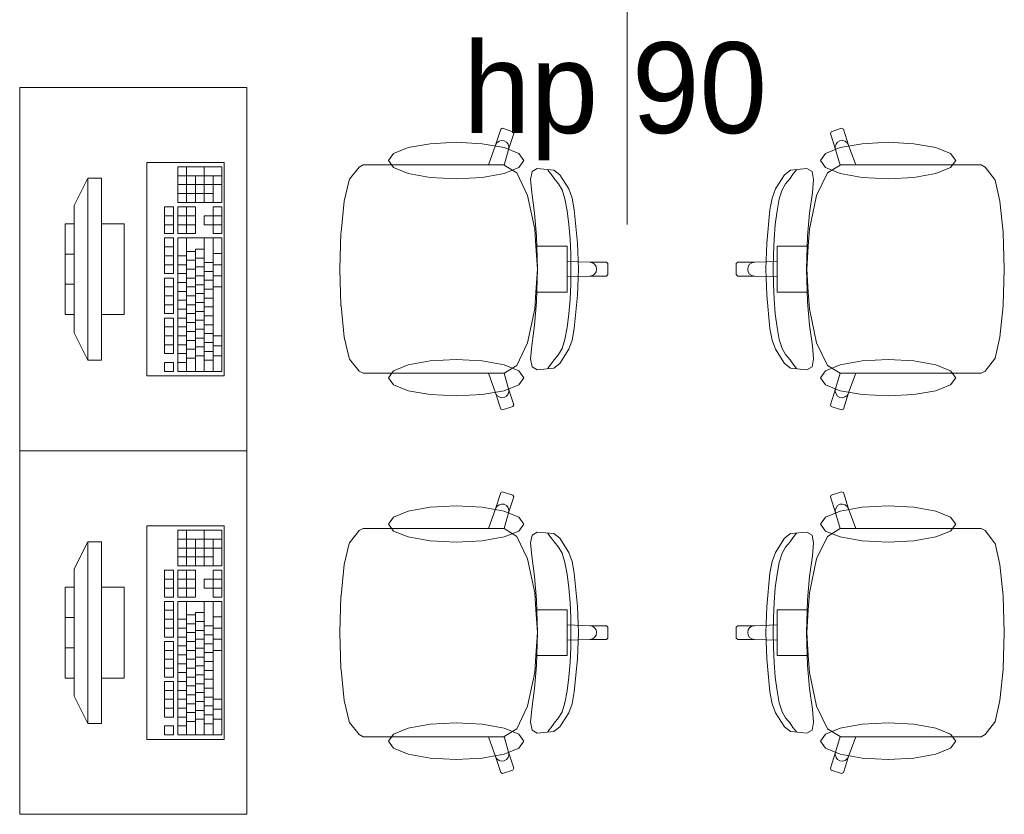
# Model space of a CAD drawing. Header units: millimetres. Extents: x -34676 to 172266, y 39940 to 476087.
# Tile 189 of 256: x 37997 to 40165, y 354893 to 356642. Entities that reach past the tile are written whole.
import ezdxf

# ---------------------------------------------------------------- set-up
doc = ezdxf.new("R2010")
doc.units = ezdxf.units.MM
doc.header["$MEASUREMENT"] = 0
for name, color, linetype in [('#podkład', 252, 'Continuous'), ('Wnętrze - Umeblowanie', 7, 'Continuous'), ('Znaczniki okien Archicada', 7, 'Continuous')]:
    doc.layers.add(name, color=color, linetype=linetype)
doc.styles.add('MtXpl_Arial3', font='txt', dxfattribs={"height": 0.2})

# ---------------------------------------------------------------- blocks, each defined once
blk = doc.blocks.new('kjghgg')
at = {"layer": 'Wnętrze - Umeblowanie', "color": 252, "linetype": 'Continuous', "lineweight": 13, "ltscale": 100}
for p, q in [((-106388.6, 480980.1), (-106388.6, 481780.1)), ((-106388.6, 481780.1), (-105888.6, 481780.1)), ((-105888.6, 481780.1), (-105888.6, 480980.1)), ((-105340.7, 481652.8), (-105329.3, 481688.2)), ((-105329.3, 481688.2), (-105325.5, 481690.1)), ((-105325.5, 481690.1), (-105302.8, 481682.6)), ((-105302.8, 481682.6), (-105300.8, 481678.8)), ((-104601.6, 481682.6), (-104603.6, 481678.8)), ((-104578.9, 481690.1), (-104601.6, 481682.6)), ((-104575.1, 481688.2), (-104578.9, 481690.1)), ((-104563.7, 481652.8), (-104575.1, 481688.2)), ((-105337.8, 481657.9), (-105333.3, 481661.5)), ((-105333.3, 481661.5), (-105327.6, 481663.1)), ((-105327.6, 481663.1), (-105321.8, 481662.5)), ((-105321.8, 481662.5), (-105316.8, 481659.6)), ((-105300.8, 481678.8), (-105312.2, 481643.4)), ((-104603.6, 481678.8), (-104592.2, 481643.4)), ((-104582.6, 481662.5), (-104587.7, 481659.6)), ((-104576.8, 481663.1), (-104582.6, 481662.5)), ((-104571.2, 481661.5), (-104576.8, 481663.1)), ((-104566.6, 481657.9), (-104571.2, 481661.5)), ((-105565.4, 481634.5), (-105533.1, 481647.6)), ((-105533.1, 481647.6), (-105484.7, 481656.3)), ((-105484.7, 481656.3), (-105427.7, 481659.4)), ((-105427.7, 481659.4), (-105370.7, 481656.3)), ((-105370.7, 481656.3), (-105322.3, 481647.6)), ((-105356.4, 481609.4), (-105340.7, 481652.8)), ((-105340.7, 481652.8), (-105337.8, 481657.9)), ((-105322.3, 481647.6), (-105290, 481634.5)), ((-105312.2, 481643.4), (-105321.9, 481609.3)), ((-105316.8, 481659.6), (-105313.1, 481654.9)), ((-105313.1, 481654.9), (-105311.6, 481649.3)), ((-105311.6, 481649.3), (-105312.2, 481643.4)), ((-104582.1, 481647.6), (-104614.4, 481634.5)), ((-104591.3, 481654.9), (-104592.9, 481649.3)), ((-104592.9, 481649.3), (-104592.2, 481643.4)), ((-104592.2, 481643.4), (-104582.5, 481609.3)), ((-104587.7, 481659.6), (-104591.3, 481654.9)), ((-104533.7, 481656.3), (-104582.1, 481647.6)), ((-104563.7, 481652.8), (-104566.6, 481657.9)), ((-104548, 481609.4), (-104563.7, 481652.8)), ((-104476.7, 481659.4), (-104533.7, 481656.3)), ((-104419.7, 481656.3), (-104476.7, 481659.4)), ((-104371.3, 481647.6), (-104419.7, 481656.3)), ((-104339, 481634.5), (-104371.3, 481647.6)), ((-105576.7, 481619.1), (-105565.4, 481634.5)), ((-105565.4, 481603.7), (-105576.7, 481619.1)), ((-105290, 481634.5), (-105278.7, 481619.1)), ((-105278.7, 481619.1), (-105290, 481603.7)), ((-104614.4, 481634.5), (-104625.7, 481619.1)), ((-104625.7, 481619.1), (-104614.4, 481603.7)), ((-104327.7, 481619.1), (-104339, 481634.5)), ((-104339, 481603.7), (-104327.7, 481619.1)), ((-105938.6, 481615.1), (-106108.6, 481615.1)), ((-106108.6, 481615.1), (-106108.6, 481145.1)), ((-105943.5, 481605.3), (-106040.5, 481605.3)), ((-106040.5, 481605.3), (-106040.5, 481527)), ((-106021.1, 481527), (-106021.1, 481605.3)), ((-105982.3, 481527), (-105982.3, 481605.3)), ((-105943.5, 481527), (-105943.5, 481605.3)), ((-105938.6, 481145.1), (-105938.6, 481615.1)), ((-105662.4, 481578), (-105641.2, 481604.8)), ((-105641.2, 481604.8), (-105632.6, 481609.4)), ((-105632.6, 481609.4), (-105601.6, 481609.4)), ((-105601.6, 481609.4), (-105565.5, 481609.4)), ((-105565.5, 481609.4), (-105356.4, 481609.4)), ((-105533.1, 481590.7), (-105565.4, 481603.7)), ((-105322.1, 481609.4), (-105356.4, 481609.4)), ((-105290, 481603.7), (-105322.3, 481590.7)), ((-105322.1, 481609.4), (-105321.9, 481609.3)), ((-105321.9, 481609.3), (-105294.1, 481591.9)), ((-105260.5, 481594.8), (-105249, 481601.5)), ((-105249, 481601.5), (-105212.9, 481598.2)), ((-105223.4, 481595.1), (-105226.1, 481598.9)), ((-105218.3, 481588.9), (-105223.4, 481595.1)), ((-105212.9, 481598.2), (-105199.7, 481587.7)), ((-104691.5, 481598.2), (-104704.7, 481587.7)), ((-104655.4, 481601.5), (-104691.5, 481598.2)), ((-104686.1, 481588.9), (-104681, 481595.1)), ((-104681, 481595.1), (-104678.4, 481598.9)), ((-104643.9, 481594.8), (-104655.4, 481601.5)), ((-104614.4, 481603.7), (-104582.1, 481590.7)), ((-104582.5, 481609.3), (-104610.3, 481591.9)), ((-104582.3, 481609.4), (-104582.5, 481609.3)), ((-104582.3, 481609.4), (-104548, 481609.4)), ((-104338.9, 481609.4), (-104548, 481609.4)), ((-104371.3, 481590.7), (-104339, 481603.7)), ((-104302.9, 481609.4), (-104338.9, 481609.4)), ((-104271.8, 481609.4), (-104302.9, 481609.4)), ((-104263.2, 481604.8), (-104271.8, 481609.4)), ((-104242.1, 481578), (-104263.2, 481604.8)), ((-106238.6, 481580.1), (-106268.6, 481520.1)), ((-106208.6, 481580.1), (-106238.6, 481580.1)), ((-106238.6, 481580.1), (-106238.6, 481180.1)), ((-106208.6, 481180.1), (-106208.6, 481580.1)), ((-105943.5, 481585.7), (-106040.5, 481585.7)), ((-106001.7, 481527), (-106001.7, 481585.7)), ((-105962.9, 481527), (-105962.9, 481585.7)), ((-105673.9, 481530), (-105663.2, 481575.9)), ((-105663.2, 481575.9), (-105662.4, 481578)), ((-105484.7, 481581.9), (-105533.1, 481590.7)), ((-105427.7, 481578.9), (-105484.7, 481581.9)), ((-105370.7, 481581.9), (-105427.7, 481578.9)), ((-105322.3, 481590.7), (-105370.7, 481581.9)), ((-105294.1, 481591.9), (-105270.3, 481542.2)), ((-105263.6, 481577.6), (-105260.5, 481594.8)), ((-105261, 481548.7), (-105263.6, 481577.6)), ((-105212.1, 481579.8), (-105218.3, 481588.9)), ((-105202.1, 481568.1), (-105212.1, 481579.8)), ((-105199.7, 481587.7), (-105179.6, 481556.6)), ((-104704.7, 481587.7), (-104724.8, 481556.6)), ((-104702.3, 481568.1), (-104692.3, 481579.8)), ((-104692.3, 481579.8), (-104686.1, 481588.9)), ((-104640.8, 481577.6), (-104643.9, 481594.8)), ((-104643.4, 481548.7), (-104640.8, 481577.6)), ((-104610.3, 481591.9), (-104634.1, 481542.2)), ((-104582.1, 481590.7), (-104533.7, 481581.9)), ((-104533.7, 481581.9), (-104476.7, 481578.9)), ((-104476.7, 481578.9), (-104419.7, 481581.9)), ((-104419.7, 481581.9), (-104371.3, 481590.7)), ((-104241.2, 481575.9), (-104242.1, 481578)), ((-104230.5, 481530), (-104241.2, 481575.9)), ((-105943.5, 481566.2), (-106040.5, 481566.2)), ((-105194.4, 481554.9), (-105202.1, 481568.1)), ((-105188.1, 481534.6), (-105194.4, 481554.9)), ((-105179.6, 481556.6), (-105172.4, 481536.7)), ((-104724.8, 481556.6), (-104732, 481536.7)), ((-104716.3, 481534.6), (-104710, 481554.9)), ((-104710, 481554.9), (-104702.3, 481568.1)), ((-105962.9, 481546.6), (-106040.5, 481546.6)), ((-105270.3, 481542.2), (-105254.4, 481467.9)), ((-105255.1, 481503.3), (-105261, 481548.7)), ((-105183.2, 481508.6), (-105188.1, 481534.6)), ((-105172.4, 481536.7), (-105167.6, 481510.8)), ((-104732, 481536.7), (-104736.8, 481510.8)), ((-104721.2, 481508.6), (-104716.3, 481534.6)), ((-104634.1, 481542.2), (-104650, 481467.9)), ((-104649.3, 481503.3), (-104643.4, 481548.7)), ((-106268.6, 481240.1), (-106268.6, 481520.1)), ((-106050.2, 481517.2), (-106069.6, 481517.2)), ((-106069.6, 481517.2), (-106069.6, 481458.4)), ((-106050.2, 481458.4), (-106050.2, 481517.2)), ((-106040.5, 481527), (-105943.5, 481527)), ((-106001.7, 481517.2), (-106040.5, 481517.2)), ((-106040.5, 481517.2), (-106040.5, 481458.4)), ((-106021.1, 481458.4), (-106021.1, 481517.2)), ((-106001.7, 481458.4), (-106001.7, 481517.2)), ((-105943.5, 481517.2), (-105962.9, 481517.2)), ((-105962.9, 481517.2), (-105962.9, 481497.6)), ((-105943.5, 481458.4), (-105943.5, 481517.2)), ((-105681.1, 481461.2), (-105673.9, 481530)), ((-105179.5, 481478.7), (-105183.2, 481508.6)), ((-105167.6, 481510.8), (-105160.6, 481437.6)), ((-104736.8, 481510.8), (-104743.8, 481437.6)), ((-104724.9, 481478.7), (-104721.2, 481508.6)), ((-104223.3, 481461.2), (-104230.5, 481530)), ((-106050.2, 481497.6), (-106069.6, 481497.6)), ((-106001.7, 481497.6), (-106040.5, 481497.6)), ((-105962.9, 481497.6), (-105982.3, 481497.6)), ((-105982.3, 481497.6), (-105982.3, 481478)), ((-105943.5, 481497.6), (-105962.9, 481497.6)), ((-105962.9, 481478), (-105962.9, 481497.6)), ((-105250.5, 481452.4), (-105255.1, 481503.3)), ((-104653.9, 481452.4), (-104649.3, 481503.3)), ((-106268.6, 481480.1), (-106288.6, 481480.1)), ((-106288.6, 481480.1), (-106288.6, 481280.1)), ((-106268.6, 481280.1), (-106268.6, 481480.1)), ((-106158.6, 481480.1), (-106208.6, 481480.1)), ((-106208.6, 481480.1), (-106208.6, 481280.1)), ((-106158.6, 481280.1), (-106158.6, 481480.1)), ((-106050.2, 481478), (-106069.6, 481478)), ((-106001.7, 481478), (-106040.5, 481478)), ((-105982.3, 481478), (-105962.9, 481478)), ((-105962.9, 481478), (-105962.9, 481458.4)), ((-105943.5, 481478), (-105962.9, 481478)), ((-105254.4, 481467.9), (-105252, 481430.4)), ((-105176.9, 481446.2), (-105179.5, 481478.7)), ((-104727.5, 481446.2), (-104724.9, 481478.7)), ((-104650, 481467.9), (-104652.4, 481430.4)), ((-106069.6, 481458.4), (-106050.2, 481458.4)), ((-106050.2, 481448.7), (-106069.6, 481448.7)), ((-106069.6, 481448.7), (-106069.6, 481370.3)), ((-106050.2, 481370.3), (-106050.2, 481448.7)), ((-106040.5, 481458.4), (-106001.7, 481458.4)), ((-105943.5, 481448.7), (-106040.5, 481448.7)), ((-106040.5, 481448.7), (-106040.5, 481154.9)), ((-106021.1, 481154.9), (-106021.1, 481448.7)), ((-105982.3, 481154.9), (-105982.3, 481448.7)), ((-105962.9, 481458.4), (-105943.5, 481458.4)), ((-105962.9, 481154.9), (-105962.9, 481448.7)), ((-105943.5, 481154.9), (-105943.5, 481448.7)), ((-105683.6, 481380.1), (-105681.2, 481460.1)), ((-105681.2, 481460.1), (-105681.1, 481461.2)), ((-105248.2, 481380.1), (-105250.5, 481452.4)), ((-105175.5, 481412.8), (-105176.9, 481446.2)), ((-104728.9, 481412.8), (-104727.5, 481446.2)), ((-104656.3, 481380.1), (-104653.9, 481452.4)), ((-104223.2, 481460.1), (-104223.3, 481461.2)), ((-104220.8, 481380.1), (-104223.2, 481460.1)), ((-106050.2, 481429.1), (-106069.6, 481429.1)), ((-106001.7, 481154.9), (-106001.7, 481424.2)), ((-105982.3, 481424.2), (-106001.7, 481424.2)), ((-105252, 481430.4), (-105248.8, 481380.1)), ((-105252, 481430.4), (-105213.3, 481430.4)), ((-105213.3, 481430.4), (-105183.4, 481430.4)), ((-105183.4, 481430.4), (-105183.4, 481397)), ((-105160.6, 481437.6), (-105158.4, 481380.1)), ((-104743.8, 481437.6), (-104746, 481380.1)), ((-104691.1, 481430.4), (-104721, 481430.4)), ((-104721, 481430.4), (-104721, 481397)), ((-104652.4, 481430.4), (-104691.1, 481430.4)), ((-104652.4, 481430.4), (-104655.6, 481380.1)), ((-106268.6, 481413.4), (-106288.6, 481413.4)), ((-106050.2, 481409.5), (-106069.6, 481409.5)), ((-106021.1, 481409.5), (-106040.5, 481409.5)), ((-106001.7, 481419.3), (-106021.1, 481419.3)), ((-105982.3, 481404.6), (-106001.7, 481404.6)), ((-105943.5, 481414.4), (-105962.9, 481414.4)), ((-105175, 481380.1), (-105175.5, 481412.8)), ((-104729.4, 481380.1), (-104728.9, 481412.8)), ((-106050.2, 481389.9), (-106069.6, 481389.9)), ((-106021.1, 481389.9), (-106040.5, 481389.9)), ((-106001.7, 481399.7), (-106021.1, 481399.7)), ((-106001.7, 481380.1), (-106021.1, 481380.1)), ((-105982.3, 481385), (-106001.7, 481385)), ((-105962.9, 481394.8), (-105982.3, 481394.8)), ((-105943.5, 481389.9), (-105962.9, 481389.9)), ((-105683.6, 481380.1), (-105681.2, 481300.1)), ((-105252, 481329.8), (-105248.8, 481380.1)), ((-105248.2, 481380.1), (-105250.5, 481307.8)), ((-105183.4, 481397), (-105183.4, 481380.1)), ((-105183.4, 481397), (-105133.5, 481395.2)), ((-105183.4, 481363.2), (-105183.4, 481380.1)), ((-105175, 481380.1), (-105175.5, 481347.4)), ((-105160.6, 481322.6), (-105158.4, 481380.1)), ((-105133.5, 481395.2), (-105127.8, 481394.1)), ((-105133.5, 481395.2), (-105096.6, 481395.2)), ((-105127.8, 481394.1), (-105123, 481390.8)), ((-105123, 481390.8), (-105119.7, 481385.9)), ((-105119.7, 481385.9), (-105118.6, 481380.1)), ((-105119.7, 481374.3), (-105118.6, 481380.1)), ((-105096.6, 481395.2), (-105093.6, 481392.2)), ((-105093.6, 481392.2), (-105093.6, 481380.1)), ((-105093.6, 481368), (-105093.6, 481380.1)), ((-104807.8, 481395.2), (-104810.8, 481392.2)), ((-104810.8, 481392.2), (-104810.8, 481380.1)), ((-104810.8, 481368), (-104810.8, 481380.1)), ((-104770.9, 481395.2), (-104807.8, 481395.2)), ((-104784.7, 481385.9), (-104785.8, 481380.1)), ((-104784.7, 481374.3), (-104785.8, 481380.1)), ((-104781.5, 481390.8), (-104784.7, 481385.9)), ((-104776.6, 481394.1), (-104781.5, 481390.8)), ((-104770.9, 481395.2), (-104776.6, 481394.1)), ((-104721, 481397), (-104770.9, 481395.2)), ((-104743.8, 481322.6), (-104746, 481380.1)), ((-104729.4, 481380.1), (-104728.9, 481347.4)), ((-104721, 481397), (-104721, 481380.1)), ((-104721, 481363.2), (-104721, 481380.1)), ((-104656.3, 481380.1), (-104653.9, 481307.8)), ((-104652.4, 481329.8), (-104655.6, 481380.1)), ((-104220.8, 481380.1), (-104223.2, 481300.1)), ((-106069.6, 481370.3), (-106050.2, 481370.3)), ((-106050.2, 481360.5), (-106069.6, 481360.5)), ((-106069.6, 481360.5), (-106069.6, 481282.2)), ((-106050.2, 481282.2), (-106050.2, 481360.5)), ((-106021.1, 481370.3), (-106040.5, 481370.3)), ((-106001.7, 481360.5), (-106021.1, 481360.5)), ((-105982.3, 481365.4), (-106001.7, 481365.4)), ((-105962.9, 481375.2), (-105982.3, 481375.2)), ((-105943.5, 481365.4), (-105962.9, 481365.4)), ((-105183.4, 481363.2), (-105133.5, 481365)), ((-105183.4, 481329.8), (-105183.4, 481363.2)), ((-105133.5, 481365), (-105127.8, 481366.2)), ((-105133.5, 481365), (-105096.6, 481365)), ((-105127.8, 481366.2), (-105123, 481369.4)), ((-105123, 481369.4), (-105119.7, 481374.3)), ((-105096.6, 481365), (-105093.6, 481368)), ((-104807.8, 481365), (-104810.8, 481368)), ((-104770.9, 481365), (-104807.8, 481365)), ((-104781.5, 481369.4), (-104784.7, 481374.3)), ((-104776.6, 481366.2), (-104781.5, 481369.4)), ((-104770.9, 481365), (-104776.6, 481366.2)), ((-104721, 481363.2), (-104770.9, 481365)), ((-104721, 481329.8), (-104721, 481363.2)), ((-106268.6, 481346.8), (-106288.6, 481346.8)), ((-106050.2, 481340.9), (-106069.6, 481340.9)), ((-106021.1, 481350.7), (-106040.5, 481350.7)), ((-106001.7, 481340.9), (-106021.1, 481340.9)), ((-105982.3, 481345.8), (-106001.7, 481345.8)), ((-105962.9, 481355.6), (-105982.3, 481355.6)), ((-105962.9, 481336), (-105982.3, 481336)), ((-105943.5, 481340.9), (-105962.9, 481340.9)), ((-105175.5, 481347.4), (-105176.9, 481314)), ((-104728.9, 481347.4), (-104727.5, 481314)), ((-106050.2, 481321.4), (-106069.6, 481321.4)), ((-106021.1, 481331.2), (-106040.5, 481331.2)), ((-106001.7, 481321.4), (-106021.1, 481321.4)), ((-105982.3, 481326.3), (-106001.7, 481326.3)), ((-105962.9, 481316.5), (-105982.3, 481316.5)), ((-105254.4, 481292.4), (-105252, 481329.8)), ((-105252, 481329.8), (-105213.3, 481329.8)), ((-105213.3, 481329.8), (-105183.4, 481329.8)), ((-105176.9, 481314), (-105179.5, 481281.6)), ((-105167.6, 481249.4), (-105160.6, 481322.6)), ((-104736.8, 481249.4), (-104743.8, 481322.6)), ((-104727.5, 481314), (-104724.9, 481281.6)), ((-104691.1, 481329.8), (-104721, 481329.8)), ((-104652.4, 481329.8), (-104691.1, 481329.8)), ((-104650, 481292.4), (-104652.4, 481329.8)), ((-106050.2, 481301.8), (-106069.6, 481301.8)), ((-106021.1, 481311.6), (-106040.5, 481311.6)), ((-106021.1, 481292), (-106040.5, 481292)), ((-106001.7, 481301.8), (-106021.1, 481301.8)), ((-105982.3, 481306.7), (-106001.7, 481306.7)), ((-105962.9, 481296.9), (-105982.3, 481296.9)), ((-105681.2, 481300.1), (-105681.1, 481299)), ((-105681.1, 481299), (-105673.9, 481230.3)), ((-105270.3, 481218), (-105254.4, 481292.4)), ((-105250.5, 481307.8), (-105255.1, 481256.9)), ((-104653.9, 481307.8), (-104649.3, 481256.9)), ((-104634.1, 481218), (-104650, 481292.4)), ((-104223.3, 481299), (-104230.5, 481230.3)), ((-104223.2, 481300.1), (-104223.3, 481299)), ((-106288.6, 481280.1), (-106268.6, 481280.1)), ((-106208.6, 481280.1), (-106158.6, 481280.1)), ((-106069.6, 481282.2), (-106050.2, 481282.2)), ((-106050.2, 481272.4), (-106069.6, 481272.4)), ((-106069.6, 481272.4), (-106069.6, 481194.1)), ((-106050.2, 481194.1), (-106050.2, 481272.4)), ((-106021.1, 481272.4), (-106040.5, 481272.4)), ((-106001.7, 481282.2), (-106021.1, 481282.2)), ((-105982.3, 481287.1), (-106001.7, 481287.1)), ((-105962.9, 481277.3), (-105982.3, 481277.3)), ((-105179.5, 481281.6), (-105183.2, 481251.6)), ((-104724.9, 481281.6), (-104721.2, 481251.6)), ((-106050.2, 481252.8), (-106069.6, 481252.8)), ((-106021.1, 481252.8), (-106040.5, 481252.8)), ((-106001.7, 481262.6), (-106021.1, 481262.6)), ((-105982.3, 481267.5), (-106001.7, 481267.5)), ((-105962.9, 481257.7), (-105982.3, 481257.7)), ((-105255.1, 481256.9), (-105261, 481211.6)), ((-105183.2, 481251.6), (-105188.1, 481225.6)), ((-105172.4, 481223.5), (-105167.6, 481249.4)), ((-104732, 481223.5), (-104736.8, 481249.4)), ((-104721.2, 481251.6), (-104716.3, 481225.6)), ((-104649.3, 481256.9), (-104643.4, 481211.6)), ((-106238.6, 481180.1), (-106268.6, 481240.1)), ((-106050.2, 481233.2), (-106069.6, 481233.2)), ((-106021.1, 481233.2), (-106040.5, 481233.2)), ((-106001.7, 481243), (-106021.1, 481243)), ((-105982.3, 481247.9), (-106001.7, 481247.9)), ((-105982.3, 481228.3), (-106001.7, 481228.3)), ((-105962.9, 481238.1), (-105982.3, 481238.1)), ((-105943.5, 481233.2), (-105962.9, 481233.2)), ((-105673.9, 481230.3), (-105663.2, 481184.3)), ((-104230.5, 481230.3), (-104241.2, 481184.3)), ((-106050.2, 481213.7), (-106069.6, 481213.7)), ((-106021.1, 481213.7), (-106040.5, 481213.7)), ((-106001.7, 481223.4), (-106021.1, 481223.4)), ((-105982.3, 481208.8), (-106001.7, 481208.8)), ((-105962.9, 481218.5), (-105982.3, 481218.5)), ((-105943.5, 481211.2), (-105962.9, 481211.2)), ((-105294.1, 481168.3), (-105270.3, 481218)), ((-105261, 481211.6), (-105263.6, 481182.7)), ((-105194.4, 481205.3), (-105202.1, 481192.1)), ((-105188.1, 481225.6), (-105194.4, 481205.3)), ((-105179.6, 481203.6), (-105172.4, 481223.5)), ((-104724.8, 481203.6), (-104732, 481223.5)), ((-104716.3, 481225.6), (-104710, 481205.3)), ((-104710, 481205.3), (-104702.3, 481192.1)), ((-104643.4, 481211.6), (-104640.8, 481182.7)), ((-104610.3, 481168.3), (-104634.1, 481218)), ((-106069.6, 481194.1), (-106050.2, 481194.1)), ((-106021.1, 481194.1), (-106040.5, 481194.1)), ((-106001.7, 481203.9), (-106021.1, 481203.9)), ((-106001.7, 481184.3), (-106021.1, 481184.3)), ((-105982.3, 481189.2), (-106001.7, 481189.2)), ((-105962.9, 481199), (-105982.3, 481199)), ((-105943.5, 481189.2), (-105962.9, 481189.2)), ((-105663.2, 481184.3), (-105662.4, 481182.2)), ((-105202.1, 481192.1), (-105212.1, 481180.4)), ((-105199.7, 481172.6), (-105179.6, 481203.6)), ((-104704.7, 481172.6), (-104724.8, 481203.6)), ((-104702.3, 481192.1), (-104692.3, 481180.4)), ((-104241.2, 481184.3), (-104242.1, 481182.2)), ((-106238.6, 481180.1), (-106208.6, 481180.1)), ((-106050.2, 481174.5), (-106069.6, 481174.5)), ((-106069.6, 481174.5), (-106069.6, 481154.9)), ((-106050.2, 481154.9), (-106050.2, 481174.5)), ((-106021.1, 481174.5), (-106040.5, 481174.5)), ((-105962.9, 481179.4), (-105982.3, 481179.4)), ((-105662.4, 481182.2), (-105641.2, 481155.4)), ((-105533.1, 481169.6), (-105565.4, 481156.5)), ((-105484.7, 481178.3), (-105533.1, 481169.6)), ((-105427.7, 481181.4), (-105484.7, 481178.3)), ((-105370.7, 481178.3), (-105427.7, 481181.4)), ((-105322.3, 481169.6), (-105370.7, 481178.3)), ((-105290, 481156.5), (-105322.3, 481169.6)), ((-105321.9, 481151), (-105294.1, 481168.3)), ((-105263.6, 481182.7), (-105260.5, 481165.4)), ((-105260.5, 481165.4), (-105249, 481158.7)), ((-105249, 481158.7), (-105212.9, 481162)), ((-105223.4, 481165.1), (-105226.1, 481161.3)), ((-105218.3, 481171.4), (-105223.4, 481165.1)), ((-105212.1, 481180.4), (-105218.3, 481171.4)), ((-105212.9, 481162), (-105199.7, 481172.6)), ((-104691.5, 481162), (-104704.7, 481172.6)), ((-104692.3, 481180.4), (-104686.1, 481171.4)), ((-104655.4, 481158.7), (-104691.5, 481162)), ((-104686.1, 481171.4), (-104681, 481165.1)), ((-104681, 481165.1), (-104678.4, 481161.3)), ((-104643.9, 481165.4), (-104655.4, 481158.7)), ((-104640.8, 481182.7), (-104643.9, 481165.4)), ((-104614.4, 481156.5), (-104582.1, 481169.6)), ((-104582.5, 481151), (-104610.3, 481168.3)), ((-104582.1, 481169.6), (-104533.7, 481178.3)), ((-104533.7, 481178.3), (-104476.7, 481181.4)), ((-104476.7, 481181.4), (-104419.7, 481178.3)), ((-104419.7, 481178.3), (-104371.3, 481169.6)), ((-104371.3, 481169.6), (-104339, 481156.5)), ((-104242.1, 481182.2), (-104263.2, 481155.4)), ((-106108.6, 481145.1), (-105938.6, 481145.1)), ((-106069.6, 481154.9), (-106050.2, 481154.9)), ((-106040.5, 481154.9), (-105943.5, 481154.9)), ((-105641.2, 481155.4), (-105632.6, 481150.8)), ((-105632.6, 481150.8), (-105601.6, 481150.8)), ((-105601.6, 481150.8), (-105565.5, 481150.8)), ((-105565.4, 481156.5), (-105576.7, 481141.1)), ((-105576.7, 481141.1), (-105565.4, 481125.7)), ((-105565.5, 481150.8), (-105356.4, 481150.8)), ((-105322.1, 481150.8), (-105356.4, 481150.8)), ((-105356.4, 481150.8), (-105340.7, 481107.5)), ((-105322.1, 481150.8), (-105321.9, 481151)), ((-105312.2, 481116.8), (-105321.9, 481151)), ((-105278.7, 481141.1), (-105290, 481156.5)), ((-105290, 481125.7), (-105278.7, 481141.1)), ((-104625.7, 481141.1), (-104614.4, 481156.5)), ((-104614.4, 481125.7), (-104625.7, 481141.1)), ((-104592.2, 481116.8), (-104582.5, 481151)), ((-104582.3, 481150.8), (-104582.5, 481151)), ((-104582.3, 481150.8), (-104548, 481150.8)), ((-104548, 481150.8), (-104563.7, 481107.5)), ((-104338.9, 481150.8), (-104548, 481150.8)), ((-104339, 481156.5), (-104327.7, 481141.1)), ((-104327.7, 481141.1), (-104339, 481125.7)), ((-104302.9, 481150.8), (-104338.9, 481150.8)), ((-104271.8, 481150.8), (-104302.9, 481150.8)), ((-104263.2, 481155.4), (-104271.8, 481150.8)), ((-105565.4, 481125.7), (-105533.1, 481112.6)), ((-105322.3, 481112.6), (-105290, 481125.7)), ((-104582.1, 481112.6), (-104614.4, 481125.7)), ((-104339, 481125.7), (-104371.3, 481112.6)), ((-105533.1, 481112.6), (-105484.7, 481103.9)), ((-105484.7, 481103.9), (-105427.7, 481100.9)), ((-105427.7, 481100.9), (-105370.7, 481103.9)), ((-105370.7, 481103.9), (-105322.3, 481112.6)), ((-105340.7, 481107.5), (-105337.8, 481102.3)), ((-105340.7, 481107.5), (-105329.3, 481072.1)), ((-105337.8, 481102.3), (-105333.3, 481098.7)), ((-105333.3, 481098.7), (-105327.6, 481097.1)), ((-105327.6, 481097.1), (-105321.8, 481097.8)), ((-105321.8, 481097.8), (-105316.8, 481100.6)), ((-105316.8, 481100.6), (-105313.1, 481105.3)), ((-105313.1, 481105.3), (-105311.6, 481110.9)), ((-105311.6, 481110.9), (-105312.2, 481116.8)), ((-105300.8, 481081.4), (-105312.2, 481116.8)), ((-104603.6, 481081.4), (-104592.2, 481116.8)), ((-104592.9, 481110.9), (-104592.2, 481116.8)), ((-104591.3, 481105.3), (-104592.9, 481110.9)), ((-104587.7, 481100.6), (-104591.3, 481105.3)), ((-104582.6, 481097.8), (-104587.7, 481100.6)), ((-104576.8, 481097.1), (-104582.6, 481097.8)), ((-104533.7, 481103.9), (-104582.1, 481112.6)), ((-104571.2, 481098.7), (-104576.8, 481097.1)), ((-104563.7, 481107.5), (-104575.1, 481072.1)), ((-104566.6, 481102.3), (-104571.2, 481098.7)), ((-104563.7, 481107.5), (-104566.6, 481102.3)), ((-104476.7, 481100.9), (-104533.7, 481103.9)), ((-104419.7, 481103.9), (-104476.7, 481100.9)), ((-104371.3, 481112.6), (-104419.7, 481103.9)), ((-105325.5, 481070.1), (-105302.8, 481077.6)), ((-105302.8, 481077.6), (-105300.8, 481081.4)), ((-104601.6, 481077.6), (-104603.6, 481081.4)), ((-104578.9, 481070.1), (-104601.6, 481077.6)), ((-105329.3, 481072.1), (-105325.5, 481070.1)), ((-104575.1, 481072.1), (-104578.9, 481070.1)), ((-106388.6, 480180.1), (-106388.6, 480980.1)), ((-106388.6, 480980.1), (-105888.6, 480980.1)), ((-105888.6, 480980.1), (-106388.6, 480980.1)), ((-105888.6, 480980.1), (-105888.6, 480180.1)), ((-105340.7, 480852.8), (-105329.3, 480888.2)), ((-105329.3, 480888.2), (-105325.5, 480890.1)), ((-105325.5, 480890.1), (-105302.8, 480882.6)), ((-105302.8, 480882.6), (-105300.8, 480878.8)), ((-104601.6, 480882.6), (-104603.6, 480878.8)), ((-104578.9, 480890.1), (-104601.6, 480882.6)), ((-104575.1, 480888.2), (-104578.9, 480890.1)), ((-104563.7, 480852.8), (-104575.1, 480888.2)), ((-105484.7, 480856.3), (-105427.7, 480859.4)), ((-105427.7, 480859.4), (-105370.7, 480856.3)), ((-105337.8, 480857.9), (-105333.3, 480861.5)), ((-105333.3, 480861.5), (-105327.6, 480863.1)), ((-105327.6, 480863.1), (-105321.8, 480862.5)), ((-105321.8, 480862.5), (-105316.8, 480859.6)), ((-105316.8, 480859.6), (-105313.1, 480854.9)), ((-105300.8, 480878.8), (-105312.2, 480843.4)), ((-104603.6, 480878.8), (-104592.2, 480843.4)), ((-104587.7, 480859.6), (-104591.3, 480854.9)), ((-104582.6, 480862.5), (-104587.7, 480859.6)), ((-104576.8, 480863.1), (-104582.6, 480862.5)), ((-104571.2, 480861.5), (-104576.8, 480863.1)), ((-104566.6, 480857.9), (-104571.2, 480861.5)), ((-104476.7, 480859.4), (-104533.7, 480856.3)), ((-104419.7, 480856.3), (-104476.7, 480859.4)), ((-105565.4, 480834.5), (-105533.1, 480847.6)), ((-105533.1, 480847.6), (-105484.7, 480856.3)), ((-105370.7, 480856.3), (-105322.3, 480847.6)), ((-105356.4, 480809.4), (-105340.7, 480852.8)), ((-105340.7, 480852.8), (-105337.8, 480857.9)), ((-105322.3, 480847.6), (-105290, 480834.5)), ((-105312.2, 480843.4), (-105321.9, 480809.3)), ((-105313.1, 480854.9), (-105311.6, 480849.3)), ((-105311.6, 480849.3), (-105312.2, 480843.4)), ((-104582.1, 480847.6), (-104614.4, 480834.5)), ((-104591.3, 480854.9), (-104592.9, 480849.3)), ((-104592.9, 480849.3), (-104592.2, 480843.4)), ((-104592.2, 480843.4), (-104582.5, 480809.3)), ((-104533.7, 480856.3), (-104582.1, 480847.6)), ((-104563.7, 480852.8), (-104566.6, 480857.9)), ((-104548, 480809.4), (-104563.7, 480852.8)), ((-104371.3, 480847.6), (-104419.7, 480856.3)), ((-104339, 480834.5), (-104371.3, 480847.6)), ((-105938.6, 480815.1), (-106108.6, 480815.1)), ((-106108.6, 480815.1), (-106108.6, 480345.1)), ((-105938.6, 480345.1), (-105938.6, 480815.1)), ((-105576.7, 480819.1), (-105565.4, 480834.5)), ((-105565.4, 480803.7), (-105576.7, 480819.1)), ((-105290, 480834.5), (-105278.7, 480819.1)), ((-105278.7, 480819.1), (-105290, 480803.7)), ((-104614.4, 480834.5), (-104625.7, 480819.1)), ((-104625.7, 480819.1), (-104614.4, 480803.7)), ((-104327.7, 480819.1), (-104339, 480834.5)), ((-104339, 480803.7), (-104327.7, 480819.1)), ((-105943.5, 480805.3), (-106040.5, 480805.3)), ((-106040.5, 480805.3), (-106040.5, 480727)), ((-106021.1, 480727), (-106021.1, 480805.3)), ((-105982.3, 480727), (-105982.3, 480805.3)), ((-105943.5, 480727), (-105943.5, 480805.3)), ((-105662.4, 480778), (-105641.2, 480804.8)), ((-105641.2, 480804.8), (-105632.6, 480809.4)), ((-105632.6, 480809.4), (-105601.6, 480809.4)), ((-105601.6, 480809.4), (-105565.5, 480809.4)), ((-105565.5, 480809.4), (-105356.4, 480809.4)), ((-105533.1, 480790.7), (-105565.4, 480803.7)), ((-105322.1, 480809.4), (-105356.4, 480809.4)), ((-105290, 480803.7), (-105322.3, 480790.7)), ((-105322.1, 480809.4), (-105321.9, 480809.3)), ((-105321.9, 480809.3), (-105294.1, 480791.9)), ((-105263.6, 480777.6), (-105260.5, 480794.8)), ((-105260.5, 480794.8), (-105249, 480801.5)), ((-105249, 480801.5), (-105212.9, 480798.2)), ((-105223.4, 480795.1), (-105226.1, 480798.9)), ((-105218.3, 480788.9), (-105223.4, 480795.1)), ((-105212.9, 480798.2), (-105199.7, 480787.7)), ((-104691.5, 480798.2), (-104704.7, 480787.7)), ((-104655.4, 480801.5), (-104691.5, 480798.2)), ((-104686.1, 480788.9), (-104681, 480795.1)), ((-104681, 480795.1), (-104678.4, 480798.9)), ((-104643.9, 480794.8), (-104655.4, 480801.5)), ((-104640.8, 480777.6), (-104643.9, 480794.8)), ((-104614.4, 480803.7), (-104582.1, 480790.7)), ((-104582.5, 480809.3), (-104610.3, 480791.9)), ((-104582.3, 480809.4), (-104582.5, 480809.3)), ((-104582.3, 480809.4), (-104548, 480809.4)), ((-104338.9, 480809.4), (-104548, 480809.4)), ((-104371.3, 480790.7), (-104339, 480803.7)), ((-104302.9, 480809.4), (-104338.9, 480809.4)), ((-104271.8, 480809.4), (-104302.9, 480809.4)), ((-104263.2, 480804.8), (-104271.8, 480809.4)), ((-104242.1, 480778), (-104263.2, 480804.8)), ((-106238.6, 480780.1), (-106268.6, 480720.1)), ((-106208.6, 480780.1), (-106238.6, 480780.1)), ((-106238.6, 480780.1), (-106238.6, 480380.1)), ((-106208.6, 480380.1), (-106208.6, 480780.1)), ((-105943.5, 480785.7), (-106040.5, 480785.7)), ((-106001.7, 480727), (-106001.7, 480785.7)), ((-105962.9, 480727), (-105962.9, 480785.7)), ((-105673.9, 480730), (-105663.2, 480775.9)), ((-105663.2, 480775.9), (-105662.4, 480778)), ((-105484.7, 480781.9), (-105533.1, 480790.7)), ((-105427.7, 480778.9), (-105484.7, 480781.9)), ((-105370.7, 480781.9), (-105427.7, 480778.9)), ((-105322.3, 480790.7), (-105370.7, 480781.9)), ((-105294.1, 480791.9), (-105270.3, 480742.2)), ((-105261, 480748.7), (-105263.6, 480777.6)), ((-105212.1, 480779.8), (-105218.3, 480788.9)), ((-105202.1, 480768.1), (-105212.1, 480779.8)), ((-105199.7, 480787.7), (-105179.6, 480756.6)), ((-104704.7, 480787.7), (-104724.8, 480756.6)), ((-104702.3, 480768.1), (-104692.3, 480779.8)), ((-104692.3, 480779.8), (-104686.1, 480788.9)), ((-104643.4, 480748.7), (-104640.8, 480777.6)), ((-104610.3, 480791.9), (-104634.1, 480742.2)), ((-104582.1, 480790.7), (-104533.7, 480781.9)), ((-104533.7, 480781.9), (-104476.7, 480778.9)), ((-104476.7, 480778.9), (-104419.7, 480781.9)), ((-104419.7, 480781.9), (-104371.3, 480790.7)), ((-104241.2, 480775.9), (-104242.1, 480778)), ((-104230.5, 480730), (-104241.2, 480775.9)), ((-105943.5, 480766.2), (-106040.5, 480766.2)), ((-105194.4, 480754.9), (-105202.1, 480768.1)), ((-105188.1, 480734.6), (-105194.4, 480754.9)), ((-105179.6, 480756.6), (-105172.4, 480736.7)), ((-104724.8, 480756.6), (-104732, 480736.7)), ((-104716.3, 480734.6), (-104710, 480754.9)), ((-104710, 480754.9), (-104702.3, 480768.1)), ((-105962.9, 480746.6), (-106040.5, 480746.6)), ((-105681.1, 480661.2), (-105673.9, 480730)), ((-105270.3, 480742.2), (-105254.4, 480667.9)), ((-105255.1, 480703.3), (-105261, 480748.7)), ((-105183.2, 480708.6), (-105188.1, 480734.6)), ((-105172.4, 480736.7), (-105167.6, 480710.8)), ((-104732, 480736.7), (-104736.8, 480710.8)), ((-104721.2, 480708.6), (-104716.3, 480734.6)), ((-104634.1, 480742.2), (-104650, 480667.9)), ((-104649.3, 480703.3), (-104643.4, 480748.7)), ((-104223.3, 480661.2), (-104230.5, 480730)), ((-106268.6, 480440.1), (-106268.6, 480720.1)), ((-106050.2, 480717.2), (-106069.6, 480717.2)), ((-106069.6, 480717.2), (-106069.6, 480658.4)), ((-106050.2, 480658.4), (-106050.2, 480717.2)), ((-106040.5, 480727), (-105943.5, 480727)), ((-106001.7, 480717.2), (-106040.5, 480717.2)), ((-106040.5, 480717.2), (-106040.5, 480658.4)), ((-106021.1, 480658.4), (-106021.1, 480717.2)), ((-106001.7, 480658.4), (-106001.7, 480717.2)), ((-105943.5, 480717.2), (-105962.9, 480717.2)), ((-105962.9, 480717.2), (-105962.9, 480697.6)), ((-105943.5, 480658.4), (-105943.5, 480717.2)), ((-105179.5, 480678.7), (-105183.2, 480708.6)), ((-105167.6, 480710.8), (-105160.6, 480637.6)), ((-104736.8, 480710.8), (-104743.8, 480637.6)), ((-104724.9, 480678.7), (-104721.2, 480708.6)), ((-106050.2, 480697.6), (-106069.6, 480697.6)), ((-106001.7, 480697.6), (-106040.5, 480697.6)), ((-105962.9, 480697.6), (-105982.3, 480697.6)), ((-105982.3, 480697.6), (-105982.3, 480678)), ((-105943.5, 480697.6), (-105962.9, 480697.6)), ((-105962.9, 480678), (-105962.9, 480697.6)), ((-105250.5, 480652.4), (-105255.1, 480703.3)), ((-104653.9, 480652.4), (-104649.3, 480703.3)), ((-106268.6, 480680.1), (-106288.6, 480680.1)), ((-106288.6, 480680.1), (-106288.6, 480480.1)), ((-106268.6, 480480.1), (-106268.6, 480680.1)), ((-106158.6, 480680.1), (-106208.6, 480680.1)), ((-106208.6, 480680.1), (-106208.6, 480480.1)), ((-106158.6, 480480.1), (-106158.6, 480680.1)), ((-106050.2, 480678), (-106069.6, 480678)), ((-106001.7, 480678), (-106040.5, 480678)), ((-105982.3, 480678), (-105962.9, 480678)), ((-105962.9, 480678), (-105962.9, 480658.4)), ((-105943.5, 480678), (-105962.9, 480678)), ((-105254.4, 480667.9), (-105252, 480630.4)), ((-105176.9, 480646.2), (-105179.5, 480678.7)), ((-104727.5, 480646.2), (-104724.9, 480678.7)), ((-104650, 480667.9), (-104652.4, 480630.4)), ((-106069.6, 480658.4), (-106050.2, 480658.4)), ((-106050.2, 480648.7), (-106069.6, 480648.7)), ((-106069.6, 480648.7), (-106069.6, 480570.3)), ((-106050.2, 480570.3), (-106050.2, 480648.7)), ((-106040.5, 480658.4), (-106001.7, 480658.4)), ((-105943.5, 480648.7), (-106040.5, 480648.7)), ((-106040.5, 480648.7), (-106040.5, 480354.9)), ((-106021.1, 480354.9), (-106021.1, 480648.7)), ((-105982.3, 480354.9), (-105982.3, 480648.7)), ((-105962.9, 480658.4), (-105943.5, 480658.4)), ((-105962.9, 480354.9), (-105962.9, 480648.7)), ((-105943.5, 480354.9), (-105943.5, 480648.7)), ((-105683.6, 480580.1), (-105681.2, 480660.1)), ((-105681.2, 480660.1), (-105681.1, 480661.2)), ((-105248.2, 480580.1), (-105250.5, 480652.4)), ((-105175.5, 480612.8), (-105176.9, 480646.2)), ((-104728.9, 480612.8), (-104727.5, 480646.2)), ((-104656.3, 480580.1), (-104653.9, 480652.4)), ((-104223.2, 480660.1), (-104223.3, 480661.2)), ((-104220.8, 480580.1), (-104223.2, 480660.1)), ((-106050.2, 480629.1), (-106069.6, 480629.1)), ((-106001.7, 480354.9), (-106001.7, 480624.2)), ((-105982.3, 480624.2), (-106001.7, 480624.2)), ((-105252, 480630.4), (-105248.8, 480580.1)), ((-105252, 480630.4), (-105213.3, 480630.4)), ((-105213.3, 480630.4), (-105183.4, 480630.4)), ((-105183.4, 480630.4), (-105183.4, 480597)), ((-105160.6, 480637.6), (-105158.4, 480580.1)), ((-104743.8, 480637.6), (-104746, 480580.1)), ((-104691.1, 480630.4), (-104721, 480630.4)), ((-104721, 480630.4), (-104721, 480597)), ((-104652.4, 480630.4), (-104691.1, 480630.4)), ((-104652.4, 480630.4), (-104655.6, 480580.1)), ((-106268.6, 480613.4), (-106288.6, 480613.4)), ((-106050.2, 480609.5), (-106069.6, 480609.5)), ((-106021.1, 480609.5), (-106040.5, 480609.5)), ((-106001.7, 480619.3), (-106021.1, 480619.3)), ((-106001.7, 480599.7), (-106021.1, 480599.7)), ((-105982.3, 480604.6), (-106001.7, 480604.6)), ((-105943.5, 480614.4), (-105962.9, 480614.4)), ((-105175, 480580.1), (-105175.5, 480612.8)), ((-104729.4, 480580.1), (-104728.9, 480612.8)), ((-106050.2, 480589.9), (-106069.6, 480589.9)), ((-106021.1, 480589.9), (-106040.5, 480589.9)), ((-106001.7, 480580.1), (-106021.1, 480580.1)), ((-105982.3, 480585), (-106001.7, 480585)), ((-105962.9, 480594.8), (-105982.3, 480594.8)), ((-105943.5, 480589.9), (-105962.9, 480589.9)), ((-105683.6, 480580.1), (-105681.2, 480500.1)), ((-105252, 480529.8), (-105248.8, 480580.1)), ((-105248.2, 480580.1), (-105250.5, 480507.8)), ((-105183.4, 480597), (-105183.4, 480580.1)), ((-105183.4, 480597), (-105133.5, 480595.2)), ((-105183.4, 480563.2), (-105183.4, 480580.1)), ((-105175, 480580.1), (-105175.5, 480547.4)), ((-105160.6, 480522.6), (-105158.4, 480580.1)), ((-105133.5, 480595.2), (-105127.8, 480594.1)), ((-105133.5, 480595.2), (-105096.6, 480595.2)), ((-105127.8, 480594.1), (-105123, 480590.8)), ((-105123, 480590.8), (-105119.7, 480585.9)), ((-105119.7, 480585.9), (-105118.6, 480580.1)), ((-105119.7, 480574.3), (-105118.6, 480580.1)), ((-105096.6, 480595.2), (-105093.6, 480592.2)), ((-105093.6, 480592.2), (-105093.6, 480580.1)), ((-105093.6, 480568), (-105093.6, 480580.1)), ((-104807.8, 480595.2), (-104810.8, 480592.2)), ((-104810.8, 480592.2), (-104810.8, 480580.1)), ((-104810.8, 480568), (-104810.8, 480580.1)), ((-104770.9, 480595.2), (-104807.8, 480595.2)), ((-104784.7, 480585.9), (-104785.8, 480580.1)), ((-104784.7, 480574.3), (-104785.8, 480580.1)), ((-104781.5, 480590.8), (-104784.7, 480585.9)), ((-104776.6, 480594.1), (-104781.5, 480590.8)), ((-104770.9, 480595.2), (-104776.6, 480594.1)), ((-104721, 480597), (-104770.9, 480595.2)), ((-104743.8, 480522.6), (-104746, 480580.1)), ((-104729.4, 480580.1), (-104728.9, 480547.4)), ((-104721, 480597), (-104721, 480580.1)), ((-104721, 480563.2), (-104721, 480580.1)), ((-104656.3, 480580.1), (-104653.9, 480507.8)), ((-104652.4, 480529.8), (-104655.6, 480580.1)), ((-104220.8, 480580.1), (-104223.2, 480500.1)), ((-106069.6, 480570.3), (-106050.2, 480570.3)), ((-106050.2, 480560.5), (-106069.6, 480560.5)), ((-106069.6, 480560.5), (-106069.6, 480482.2)), ((-106050.2, 480482.2), (-106050.2, 480560.5)), ((-106021.1, 480570.3), (-106040.5, 480570.3)), ((-106001.7, 480560.5), (-106021.1, 480560.5)), ((-105982.3, 480565.4), (-106001.7, 480565.4)), ((-105962.9, 480575.2), (-105982.3, 480575.2)), ((-105962.9, 480555.6), (-105982.3, 480555.6)), ((-105943.5, 480565.4), (-105962.9, 480565.4)), ((-105183.4, 480563.2), (-105133.5, 480565)), ((-105183.4, 480529.8), (-105183.4, 480563.2)), ((-105133.5, 480565), (-105127.8, 480566.2)), ((-105133.5, 480565), (-105096.6, 480565)), ((-105127.8, 480566.2), (-105123, 480569.4)), ((-105123, 480569.4), (-105119.7, 480574.3)), ((-105096.6, 480565), (-105093.6, 480568)), ((-104807.8, 480565), (-104810.8, 480568)), ((-104770.9, 480565), (-104807.8, 480565)), ((-104781.5, 480569.4), (-104784.7, 480574.3)), ((-104776.6, 480566.2), (-104781.5, 480569.4)), ((-104770.9, 480565), (-104776.6, 480566.2)), ((-104721, 480563.2), (-104770.9, 480565)), ((-104721, 480529.8), (-104721, 480563.2)), ((-106268.6, 480546.8), (-106288.6, 480546.8)), ((-106050.2, 480540.9), (-106069.6, 480540.9)), ((-106021.1, 480550.7), (-106040.5, 480550.7)), ((-106001.7, 480540.9), (-106021.1, 480540.9)), ((-105982.3, 480545.8), (-106001.7, 480545.8)), ((-105962.9, 480536), (-105982.3, 480536)), ((-105943.5, 480540.9), (-105962.9, 480540.9)), ((-105175.5, 480547.4), (-105176.9, 480514)), ((-104728.9, 480547.4), (-104727.5, 480514)), ((-106050.2, 480521.4), (-106069.6, 480521.4)), ((-106021.1, 480531.2), (-106040.5, 480531.2)), ((-106021.1, 480511.6), (-106040.5, 480511.6)), ((-106001.7, 480521.4), (-106021.1, 480521.4)), ((-105982.3, 480526.3), (-106001.7, 480526.3)), ((-105962.9, 480516.5), (-105982.3, 480516.5)), ((-105254.4, 480492.4), (-105252, 480529.8)), ((-105252, 480529.8), (-105213.3, 480529.8)), ((-105213.3, 480529.8), (-105183.4, 480529.8)), ((-105176.9, 480514), (-105179.5, 480481.6)), ((-105167.6, 480449.4), (-105160.6, 480522.6)), ((-104736.8, 480449.4), (-104743.8, 480522.6)), ((-104727.5, 480514), (-104724.9, 480481.6)), ((-104691.1, 480529.8), (-104721, 480529.8)), ((-104652.4, 480529.8), (-104691.1, 480529.8)), ((-104650, 480492.4), (-104652.4, 480529.8)), ((-106050.2, 480501.8), (-106069.6, 480501.8)), ((-106021.1, 480492), (-106040.5, 480492)), ((-106001.7, 480501.8), (-106021.1, 480501.8)), ((-105982.3, 480506.7), (-106001.7, 480506.7)), ((-105962.9, 480496.9), (-105982.3, 480496.9)), ((-105681.2, 480500.1), (-105681.1, 480499)), ((-105681.1, 480499), (-105673.9, 480430.3)), ((-105270.3, 480418), (-105254.4, 480492.4)), ((-105250.5, 480507.8), (-105255.1, 480456.9)), ((-104653.9, 480507.8), (-104649.3, 480456.9)), ((-104634.1, 480418), (-104650, 480492.4)), ((-104223.3, 480499), (-104230.5, 480430.3)), ((-104223.2, 480500.1), (-104223.3, 480499)), ((-106288.6, 480480.1), (-106268.6, 480480.1)), ((-106208.6, 480480.1), (-106158.6, 480480.1)), ((-106069.6, 480482.2), (-106050.2, 480482.2)), ((-106050.2, 480472.4), (-106069.6, 480472.4)), ((-106069.6, 480472.4), (-106069.6, 480394.1)), ((-106050.2, 480394.1), (-106050.2, 480472.4)), ((-106021.1, 480472.4), (-106040.5, 480472.4)), ((-106001.7, 480482.2), (-106021.1, 480482.2)), ((-105982.3, 480487.1), (-106001.7, 480487.1)), ((-105962.9, 480477.3), (-105982.3, 480477.3)), ((-105179.5, 480481.6), (-105183.2, 480451.6)), ((-104724.9, 480481.6), (-104721.2, 480451.6)), ((-106050.2, 480452.8), (-106069.6, 480452.8)), ((-106021.1, 480452.8), (-106040.5, 480452.8)), ((-106001.7, 480462.6), (-106021.1, 480462.6)), ((-105982.3, 480467.5), (-106001.7, 480467.5)), ((-105982.3, 480447.9), (-106001.7, 480447.9)), ((-105962.9, 480457.7), (-105982.3, 480457.7)), ((-105255.1, 480456.9), (-105261, 480411.6)), ((-105183.2, 480451.6), (-105188.1, 480425.6)), ((-105172.4, 480423.5), (-105167.6, 480449.4)), ((-104732, 480423.5), (-104736.8, 480449.4)), ((-104721.2, 480451.6), (-104716.3, 480425.6)), ((-104649.3, 480456.9), (-104643.4, 480411.6)), ((-106238.6, 480380.1), (-106268.6, 480440.1)), ((-106050.2, 480433.2), (-106069.6, 480433.2)), ((-106021.1, 480433.2), (-106040.5, 480433.2)), ((-106001.7, 480443), (-106021.1, 480443)), ((-105982.3, 480428.3), (-106001.7, 480428.3)), ((-105962.9, 480438.1), (-105982.3, 480438.1)), ((-105943.5, 480433.2), (-105962.9, 480433.2)), ((-105673.9, 480430.3), (-105663.2, 480384.3)), ((-105188.1, 480425.6), (-105194.4, 480405.3)), ((-104716.3, 480425.6), (-104710, 480405.3)), ((-104230.5, 480430.3), (-104241.2, 480384.3)), ((-106050.2, 480413.7), (-106069.6, 480413.7)), ((-106021.1, 480413.7), (-106040.5, 480413.7)), ((-106001.7, 480423.4), (-106021.1, 480423.4)), ((-106001.7, 480403.9), (-106021.1, 480403.9)), ((-105982.3, 480408.8), (-106001.7, 480408.8)), ((-105962.9, 480418.5), (-105982.3, 480418.5)), ((-105943.5, 480411.2), (-105962.9, 480411.2)), ((-105294.1, 480368.3), (-105270.3, 480418)), ((-105261, 480411.6), (-105263.6, 480382.7)), ((-105194.4, 480405.3), (-105202.1, 480392.1)), ((-105199.7, 480372.6), (-105179.6, 480403.6)), ((-105179.6, 480403.6), (-105172.4, 480423.5)), ((-104724.8, 480403.6), (-104732, 480423.5)), ((-104704.7, 480372.6), (-104724.8, 480403.6)), ((-104710, 480405.3), (-104702.3, 480392.1)), ((-104643.4, 480411.6), (-104640.8, 480382.7)), ((-104610.3, 480368.3), (-104634.1, 480418)), ((-106069.6, 480394.1), (-106050.2, 480394.1)), ((-106021.1, 480394.1), (-106040.5, 480394.1)), ((-106001.7, 480384.3), (-106021.1, 480384.3)), ((-105982.3, 480389.2), (-106001.7, 480389.2)), ((-105962.9, 480399), (-105982.3, 480399)), ((-105943.5, 480389.2), (-105962.9, 480389.2)), ((-105663.2, 480384.3), (-105662.4, 480382.2)), ((-105662.4, 480382.2), (-105641.2, 480355.4)), ((-105427.7, 480381.4), (-105484.7, 480378.3)), ((-105370.7, 480378.3), (-105427.7, 480381.4)), ((-105263.6, 480382.7), (-105260.5, 480365.4)), ((-105202.1, 480392.1), (-105212.1, 480380.4)), ((-104702.3, 480392.1), (-104692.3, 480380.4)), ((-104640.8, 480382.7), (-104643.9, 480365.4)), ((-104533.7, 480378.3), (-104476.7, 480381.4)), ((-104476.7, 480381.4), (-104419.7, 480378.3)), ((-104242.1, 480382.2), (-104263.2, 480355.4)), ((-104241.2, 480384.3), (-104242.1, 480382.2)), ((-106238.6, 480380.1), (-106208.6, 480380.1)), ((-106050.2, 480374.5), (-106069.6, 480374.5)), ((-106069.6, 480374.5), (-106069.6, 480354.9)), ((-106050.2, 480354.9), (-106050.2, 480374.5)), ((-106021.1, 480374.5), (-106040.5, 480374.5)), ((-105962.9, 480379.4), (-105982.3, 480379.4)), ((-105533.1, 480369.6), (-105565.4, 480356.5)), ((-105484.7, 480378.3), (-105533.1, 480369.6)), ((-105322.3, 480369.6), (-105370.7, 480378.3)), ((-105290, 480356.5), (-105322.3, 480369.6)), ((-105321.9, 480351), (-105294.1, 480368.3)), ((-105260.5, 480365.4), (-105249, 480358.7)), ((-105249, 480358.7), (-105212.9, 480362)), ((-105223.4, 480365.1), (-105226.1, 480361.3)), ((-105218.3, 480371.4), (-105223.4, 480365.1)), ((-105212.1, 480380.4), (-105218.3, 480371.4)), ((-105212.9, 480362), (-105199.7, 480372.6)), ((-104691.5, 480362), (-104704.7, 480372.6)), ((-104692.3, 480380.4), (-104686.1, 480371.4)), ((-104655.4, 480358.7), (-104691.5, 480362)), ((-104686.1, 480371.4), (-104681, 480365.1)), ((-104681, 480365.1), (-104678.4, 480361.3)), ((-104643.9, 480365.4), (-104655.4, 480358.7)), ((-104614.4, 480356.5), (-104582.1, 480369.6)), ((-104582.5, 480351), (-104610.3, 480368.3)), ((-104582.1, 480369.6), (-104533.7, 480378.3)), ((-104419.7, 480378.3), (-104371.3, 480369.6)), ((-104371.3, 480369.6), (-104339, 480356.5)), ((-106108.6, 480345.1), (-105938.6, 480345.1)), ((-106069.6, 480354.9), (-106050.2, 480354.9)), ((-106040.5, 480354.9), (-105943.5, 480354.9)), ((-105641.2, 480355.4), (-105632.6, 480350.8)), ((-105632.6, 480350.8), (-105601.6, 480350.8)), ((-105601.6, 480350.8), (-105565.5, 480350.8)), ((-105565.4, 480356.5), (-105576.7, 480341.1)), ((-105576.7, 480341.1), (-105565.4, 480325.7)), ((-105565.5, 480350.8), (-105356.4, 480350.8)), ((-105322.1, 480350.8), (-105356.4, 480350.8)), ((-105356.4, 480350.8), (-105340.7, 480307.5)), ((-105322.1, 480350.8), (-105321.9, 480351)), ((-105312.2, 480316.8), (-105321.9, 480351)), ((-105278.7, 480341.1), (-105290, 480356.5)), ((-105290, 480325.7), (-105278.7, 480341.1)), ((-104625.7, 480341.1), (-104614.4, 480356.5)), ((-104614.4, 480325.7), (-104625.7, 480341.1)), ((-104592.2, 480316.8), (-104582.5, 480351)), ((-104582.3, 480350.8), (-104582.5, 480351)), ((-104582.3, 480350.8), (-104548, 480350.8)), ((-104548, 480350.8), (-104563.7, 480307.5)), ((-104338.9, 480350.8), (-104548, 480350.8)), ((-104339, 480356.5), (-104327.7, 480341.1)), ((-104327.7, 480341.1), (-104339, 480325.7)), ((-104302.9, 480350.8), (-104338.9, 480350.8)), ((-104271.8, 480350.8), (-104302.9, 480350.8)), ((-104263.2, 480355.4), (-104271.8, 480350.8)), ((-105565.4, 480325.7), (-105533.1, 480312.6)), ((-105322.3, 480312.6), (-105290, 480325.7)), ((-105311.6, 480310.9), (-105312.2, 480316.8)), ((-105300.8, 480281.4), (-105312.2, 480316.8)), ((-104582.1, 480312.6), (-104614.4, 480325.7)), ((-104603.6, 480281.4), (-104592.2, 480316.8)), ((-104592.9, 480310.9), (-104592.2, 480316.8)), ((-104339, 480325.7), (-104371.3, 480312.6)), ((-105533.1, 480312.6), (-105484.7, 480303.9)), ((-105484.7, 480303.9), (-105427.7, 480300.9)), ((-105427.7, 480300.9), (-105370.7, 480303.9)), ((-105370.7, 480303.9), (-105322.3, 480312.6)), ((-105340.7, 480307.5), (-105337.8, 480302.3)), ((-105340.7, 480307.5), (-105329.3, 480272.1)), ((-105337.8, 480302.3), (-105333.3, 480298.7)), ((-105333.3, 480298.7), (-105327.6, 480297.1)), ((-105327.6, 480297.1), (-105321.8, 480297.8)), ((-105321.8, 480297.8), (-105316.8, 480300.6)), ((-105316.8, 480300.6), (-105313.1, 480305.3)), ((-105313.1, 480305.3), (-105311.6, 480310.9)), ((-104591.3, 480305.3), (-104592.9, 480310.9)), ((-104587.7, 480300.6), (-104591.3, 480305.3)), ((-104582.6, 480297.8), (-104587.7, 480300.6)), ((-104576.8, 480297.1), (-104582.6, 480297.8)), ((-104533.7, 480303.9), (-104582.1, 480312.6)), ((-104571.2, 480298.7), (-104576.8, 480297.1)), ((-104563.7, 480307.5), (-104575.1, 480272.1)), ((-104566.6, 480302.3), (-104571.2, 480298.7)), ((-104563.7, 480307.5), (-104566.6, 480302.3)), ((-104476.7, 480300.9), (-104533.7, 480303.9)), ((-104419.7, 480303.9), (-104476.7, 480300.9)), ((-104371.3, 480312.6), (-104419.7, 480303.9)), ((-105325.5, 480270.1), (-105302.8, 480277.6)), ((-105302.8, 480277.6), (-105300.8, 480281.4)), ((-104601.6, 480277.6), (-104603.6, 480281.4)), ((-104578.9, 480270.1), (-104601.6, 480277.6)), ((-105329.3, 480272.1), (-105325.5, 480270.1)), ((-104575.1, 480272.1), (-104578.9, 480270.1)), ((-105888.6, 480180.1), (-106388.6, 480180.1))]:
    blk.add_line(p, q, dxfattribs=at)
at = {"layer": 'Znaczniki okien Archicada', "color": 252, "linetype": 'Continuous', "lineweight": 13, "ltscale": 100}
blk.add_line((-105050.8, 483421.2), (-105050.8, 481478.3), dxfattribs=at)
at = {"layer": 'Znaczniki okien Archicada', "color": 252, "linetype": 'Continuous', "lineweight": 15, "style": 'MtXpl_Arial3'}
blk.add_text('hp 90', height=200, dxfattribs=at).set_placement((-105412.4, 481679.6))

msp = doc.modelspace()

# ---------------------------------------------------------------- block references
at = {"layer": '#podkład'}
msp.add_blockref('kjghgg', (144386, -125287.5), dxfattribs=at)

doc.saveas('drawing.dxf')
